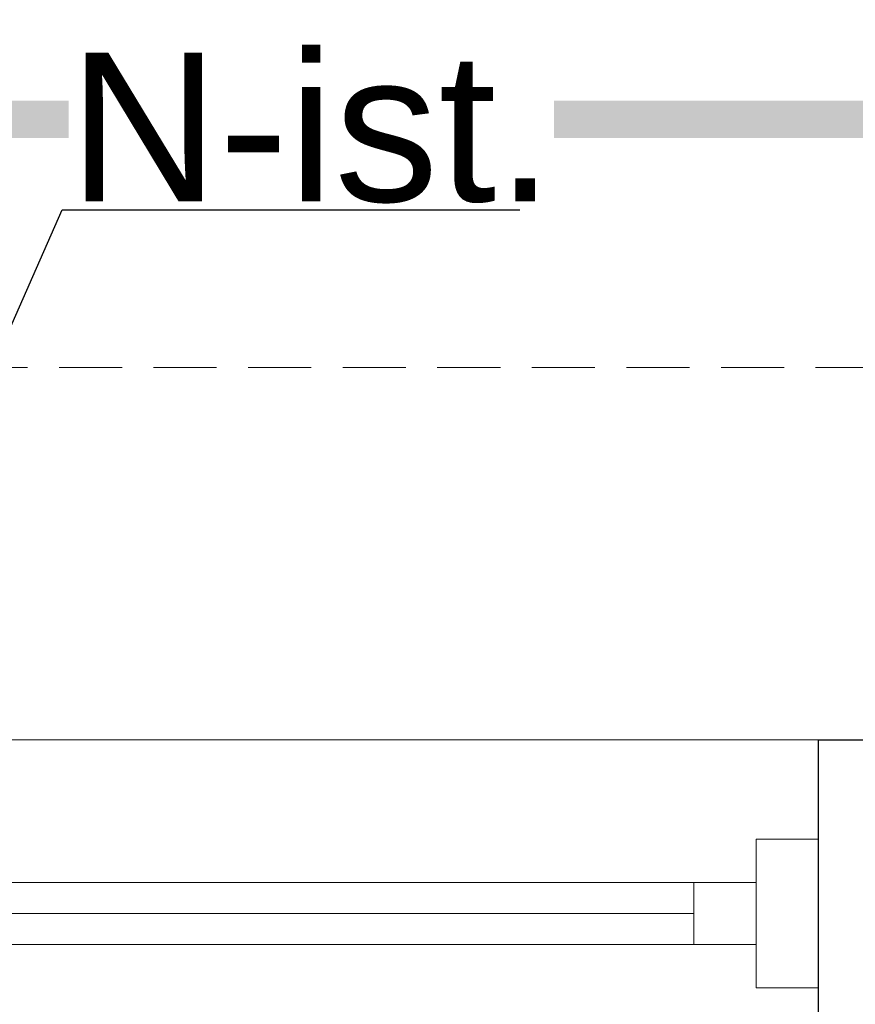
# Model space of a CAD drawing. Header units: millimetres. Extents: x -37445 to 120667, y -123620 to 254214.
# Tile 56 of 219: x 4177 to 4850, y -87293 to -86500. Entities that reach past the tile are written whole.
import ezdxf
from ezdxf import colors
from ezdxf.entities.mleader import LeaderData, LeaderLine
from ezdxf.math import Vec2, Vec3

# ---------------------------------------------------------------- set-up
doc = ezdxf.new("R2010")
doc.units = ezdxf.units.MM
doc.linetypes.add('xref_ACAD-LSN_dyspozytornia_PW_rzuty_12$0$DASHED', pattern=[19.05, 12.7, -6.35])
for name, color, linetype, lineweight in [('Inwentaryzacja$0$Leszno_dyspozytornia_inwentaryzacja$0$FL_opisy_went_istn', 250, 'Continuous', 25), ('xref', 8, 'Continuous', 13), ('xref_ACAD-LSN_dyspozytornia_PW_rzuty_12$0$A widok wyżej', 8, 'xref_ACAD-LSN_dyspozytornia_PW_rzuty_12$0$DASHED', 9), ('xref_ACAD-LSN_dyspozytornia_PW_rzuty_12$0$A zakres', 8, 'Continuous', 13), ('xref_ACAD-LSN_dyspozytornia_PW_rzuty_12$0$A-Glaz', 8, 'Continuous', 9), ('xref_ACAD-LSN_dyspozytornia_PW_rzuty_12$0$A-Wall', 8, 'Continuous', 25)]:
    doc.layers.add(name, color=color, linetype=linetype, lineweight=lineweight)
doc.layers.add('Inwentaryzacja$0$Leszno_dyspozytornia_inwentaryzacja$0$Inwentarka_opis', color=7, linetype='Continuous')
doc.styles.add('Inwentaryzacja$0$Leszno_dyspozytornia_inwentaryzacja$0$CP_TXT', font='ARIAL.TTF')
doc.styles.add('Inwentaryzacja$0$Leszno_dyspozytornia_inwentaryzacja$0$Standard', font='arial.ttf')
doc.dimstyles.new('Inwentaryzacja$0$Leszno_dyspozytornia_inwentaryzacja$0$STANDARD', dxfattribs={"dimtxt": 0.18, "dimasz": 0.18, "dimexe": 0.18, "dimexo": 0.0625, "dimgap": 0.09, "dimtad": 0, "dimtih": 1, "dimtoh": 1, "dimdec": 4, "dimzin": 0, "dimdsep": 46, "dimtxsty": 'Inwentaryzacja$0$Leszno_dyspozytornia_inwentaryzacja$0$CP_TXT', "dimcen": 0.09, "dimadec": 0, "dimazin": 0, "dimtfac": 1, "dimtdec": 4, "dimtofl": 0, "dimtmove": 0, "dimatfit": 3, "dimfxl": 1, "dimtolj": 1, "dimtzin": 0, "dimarcsym": 0})

# ---------------------------------------------------------------- blocks, each defined once
blk = doc.blocks.new('xref_ACAD-LSN_dyspozytornia_PW_rzuty_12$0$blok do okna')
blk.add_lwpolyline([(-78.5, 0), (28.5, 0)])
blk = doc.blocks.new('xref_ACAD-LSN_dyspozytornia_PW_rzuty_12')
at = {"layer": 'xref_ACAD-LSN_dyspozytornia_PW_rzuty_12$0$A widok wyżej', "linetype": 'xref_ACAD-LSN_dyspozytornia_PW_rzuty_12$0$DASHED', "lineweight": 9, "ltscale": 0.2}
blk.add_line((67943.684, 81981.22), (67766.684, 81981.22), dxfattribs=at)
at = {"layer": 'xref_ACAD-LSN_dyspozytornia_PW_rzuty_12$0$A widok wyżej', "ltscale": 0.4}
blk.add_lwpolyline([(65352.684, 82011.22), (72855.684, 82011.22)], dxfattribs=at)
at = {"layer": 'xref_ACAD-LSN_dyspozytornia_PW_rzuty_12$0$A zakres', "linetype": 'xref_ACAD-LSN_dyspozytornia_PW_rzuty_12$0$DASHED', "const_width": 3}
blk.add_lwpolyline([(67446.184, 82031.22), (67446.184, 80639.22), (72869.684, 80639.22), (72869.684, 82031.22)], close=True, dxfattribs=at)
at = {"layer": 'xref_ACAD-LSN_dyspozytornia_PW_rzuty_12$0$A-Glaz', "linetype": 'Continuous', "lineweight": 9}
for p, q in [((67943.684, 81981.22), (67766.684, 81981.22)), ((67933.684, 81964.72), (67933.684, 81969.72))]:
    blk.add_line(p, q, dxfattribs=at)
for points in [[(67938.684, 81973.22), (67943.684, 81973.22), (67943.684, 81961.22), (67938.684, 81961.22)], [(67938.684, 81964.72), (67938.684, 81969.72), (67771.684, 81969.72), (67771.684, 81964.72)]]:
    blk.add_lwpolyline(points, close=True, dxfattribs=at)
at = {"layer": 'xref_ACAD-LSN_dyspozytornia_PW_rzuty_12$0$A-Wall', "linetype": 'Continuous', "lineweight": 25}
for q in [(68072.684, 81981.22), (67943.684, 81953.22)]:
    blk.add_line((67943.684, 81981.22), q, dxfattribs=at)
at = {"layer": 'xref_ACAD-LSN_dyspozytornia_PW_rzuty_12$0$A-Glaz', "linetype": 'Continuous', "lineweight": 9, "rotation": 180}
blk.add_blockref('xref_ACAD-LSN_dyspozytornia_PW_rzuty_12$0$blok do okna', (67855.184, 81967.22), dxfattribs=at)

msp = doc.modelspace()

# ---------------------------------------------------------------- block references
at = {"layer": 'xref', "xscale": 10, "yscale": 10, "zscale": 10}
msp.add_blockref('xref_ACAD-LSN_dyspozytornia_PW_rzuty_12', (-674616.84, -906892.2), dxfattribs=at)

# ---------------------------------------------------------------- next in the draw order: leaders
at = {"layer": 'Inwentaryzacja$0$Leszno_dyspozytornia_inwentaryzacja$0$Inwentarka_opis', "lineweight": 9}
ml = msp.add_multileader_mtext('Standard', dxfattribs=at)
ml.set_content('Hp=1,05', color=256, style='Inwentaryzacja$0$Leszno_dyspozytornia_inwentaryzacja$0$Standard')
ml.set_leader_properties(color=256)
ml.build(insert=Vec2(0, 0))
ml.multileader.update_dxf_attribs({"dogleg_length": 4, "arrow_head_size": 50})
ctx = ml.context
ctx.base_point, ctx.char_height, ctx.arrow_head_size, ctx.landing_gap_size, ctx.plane_origin = Vec3(25378.06, -87055.97), 125, 50, 15, Vec3(84509.39, 139199.46)
notes = []
notes.append((ctx, [(0, (0, 0, 0), (0, 0), (1, 0), 1, [])]))
ctx.mtext.insert, ctx.mtext.width = Vec3(25393.06, -86976.16), 5456.6853
ml = msp.add_multileader_mtext('Standard', dxfattribs=at)
ml.set_content('Hp=1,04', color=256, style='Inwentaryzacja$0$Leszno_dyspozytornia_inwentaryzacja$0$Standard')
ml.set_leader_properties(color=256)
ml.build(insert=Vec2(0, 0))
ml.multileader.update_dxf_attribs({"dogleg_length": 4, "arrow_head_size": 50})
ctx = ml.context
ctx.base_point, ctx.char_height, ctx.arrow_head_size, ctx.landing_gap_size, ctx.plane_origin = Vec3(28290.89, -87055.97), 125, 50, 15, Vec3(87422.22, 139199.46)
notes.append((ctx, [(0, (0, 0, 0), (0, 0), (1, 0), 1, [])]))
ctx.mtext.insert, ctx.mtext.width = Vec3(28305.89, -86976.16), 5456.6853
ml = msp.add_multileader_mtext('Standard', dxfattribs=at)
ml.set_content('Hp=1,07', color=256, style='Inwentaryzacja$0$Leszno_dyspozytornia_inwentaryzacja$0$Standard')
ml.set_leader_properties(color=256)
ml.build(insert=Vec2(0, 0))
ml.multileader.update_dxf_attribs({"dogleg_length": 4, "arrow_head_size": 50})
ctx = ml.context
ctx.base_point, ctx.char_height, ctx.arrow_head_size, ctx.landing_gap_size, ctx.plane_origin = Vec3(37401.37, -87055.97), 125, 50, 15, Vec3(96532.7, 139199.46)
notes.append((ctx, [(0, (0, 0, 0), (0, 0), (1, 0), 1, [])]))
ctx.mtext.insert, ctx.mtext.width = Vec3(37416.37, -86976.16), 5456.6853
for ctx, leaders in notes:
    for number, flags, end, landing, length, lines in leaders:
        leader = LeaderData()
        leader.index, (leader.has_last_leader_line, leader.has_dogleg_vector, leader.attachment_direction) = number, flags
        leader.last_leader_point, leader.dogleg_vector, leader.dogleg_length = Vec3(end), Vec3(landing), length
        for number, points, colour, breaks in lines:
            line = LeaderLine()
            line.index, line.vertices, line.color, line.breaks = number, Vec3.list(points), colors.encode_raw_color(colour), breaks
            leader.lines.append(line)
        ctx.leaders.append(leader)

# ---------------------------------------------------------------- next in the draw order: texts
at = {"layer": 'Inwentaryzacja$0$Leszno_dyspozytornia_inwentaryzacja$0$FL_opisy_went_istn', "lineweight": 0, "insert": (4216.16, -86587.12), "char_height": 120, "attachment_point": 4, "style": 'Inwentaryzacja$0$Leszno_dyspozytornia_inwentaryzacja$0$Standard', "bg_fill": 3, "box_fill_scale": 1, "bg_fill_color": 256, "bg_fill_transparency": 3937457}
msp.add_mtext('{\\fArial|b0|i0|c238|p34;N-ist.}', dxfattribs=at)

# ---------------------------------------------------------------- next in the draw order: leaders
at = {"layer": 'Inwentaryzacja$0$Leszno_dyspozytornia_inwentaryzacja$0$FL_opisy_went_istn', "lineweight": 0, "annotation_type": 0, "has_hookline": 1, "hookline_direction": 0, "text_width": 363.6}
msp.add_leader([(3969.14, -87200.98), (4210.98, -86653.08), (4211.16, -86653.08)], dimstyle='Inwentaryzacja$0$Leszno_dyspozytornia_inwentaryzacja$0$STANDARD', override={"dimgap": 5, "dimtad": 1}, dxfattribs=at)

doc.saveas('drawing.dxf')
